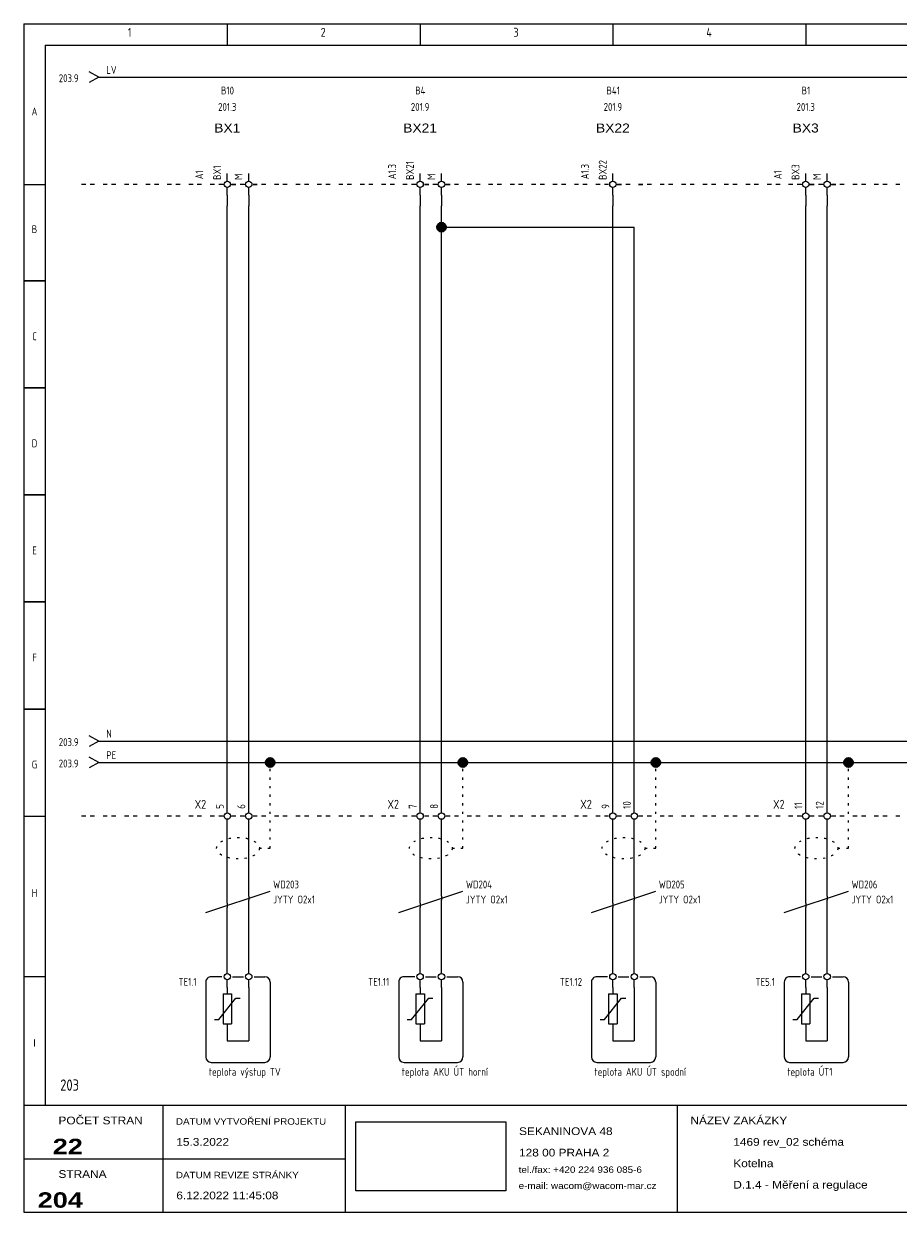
# Model space of a CAD drawing. Header units: millimetres. Extents: x 8 to 412, y 5 to 282.
# Tile 1 of 2: x 8 to 212, y 5 to 282. Entities that reach past the tile are written whole.
import ezdxf
from ezdxf.enums import TextEntityAlignment as Align

# ---------------------------------------------------------------- set-up
doc = ezdxf.new("R2010")
doc.units = ezdxf.units.MM
doc.linetypes.add('Caddy_Dot', pattern=[2, 0.5, -1.5])
doc.linetypes.add('Caddy_Solid', pattern=[0])
doc.layers.add('Caddy_1', color=7, linetype='Caddy_Solid', lineweight=25)
doc.layers.add('Caddy_4', color=7, linetype='Caddy_Dot', lineweight=18)
doc.styles.add('Caddy_Arial', font='arial.ttf', dxfattribs={"width": 1.1})
doc.styles.add('Caddy_Arial Black', font='ariblk.ttf', dxfattribs={"width": 1.1})
doc.styles.add('Caddy_Vectorfont1p', font='isocp___.ttf', dxfattribs={"width": 0.9})
picture_1 = doc.add_image_def('image1.jpg', size_in_pixel=(1084, 500))
pattern_1 = [(28.64789, (0, 0), (-0.047942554, 0.087758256), []), (118.64789, (0, 0), (-0.087758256, -0.047942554), [])]

# ---------------------------------------------------------------- blocks, each defined once
blk = doc.blocks.new('2264D27B1F9A')
at = {"layer": 'Caddy_1', "color": 7, "linetype": 'Caddy_Solid', "lineweight": 25}
for p, q in [((7.5, 282.5), (7.5, 5)), ((7.5, 282.5), (412.5, 282.5)), ((55, 282.5), (55, 277.5)), ((100, 282.5), (100, 277.5)), ((145, 282.5), (145, 277.5)), ((190, 282.5), (190, 277.5)), ((12.5, 277.5), (407.5, 277.5)), ((12.5, 277.5), (12.5, 30)), ((7.5, 245), (12.5, 245)), ((7.5, 222.5), (12.5, 222.5)), ((12.5, 222.5), (7.5, 222.5)), ((11.5, 222.5), (10.5, 222.5)), ((12.5, 197.5), (7.5, 197.5)), ((7.5, 197.5), (12.5, 197.5)), ((12.5, 172.5), (7.5, 172.5)), ((7.5, 172.5), (12.5, 172.5)), ((12.5, 147.5), (7.5, 147.5)), ((7.5, 147.5), (12.5, 147.5)), ((12.5, 122.5), (7.5, 122.5)), ((7.5, 122.5), (12.5, 122.5)), ((7.5, 97.5), (12.5, 97.5)), ((12.5, 60), (7.5, 60)), ((7.5, 30), (412.5, 30)), ((40, 5), (40, 30)), ((82.5, 30), (82.5, 5)), ((160, 30), (160, 5)), ((7.5, 17.5), (82.5, 17.5)), ((7.5, 5), (412.5, 5))]:
    blk.add_line(p, q, dxfattribs=at)
at = {"layer": 'Caddy_1', "color": 7, "lineweight": 25}
for s, height, style, width, p in [('1', 2.1, 'Caddy_Vectorfont1p', 0.9, (31.8, 279.45)), ('2', 2.1, 'Caddy_Vectorfont1p', 0.9, (76.8, 279.45)), ('3', 2.1, 'Caddy_Vectorfont1p', 0.9, (121.8, 279.45)), ('4', 2.1, 'Caddy_Vectorfont1p', 0.9, (166.8, 279.45)), ('NÁZEV ZAKÁZKY', 1.8, 'Caddy_Arial', 1.1, (163.1, 25.52)), ('POČET STRAN', 1.8, 'Caddy_Arial', 1.1, (15.6, 25.52)), ('DATUM VYTVOŘENÍ PROJEKTU', 1.5, 'Caddy_Arial', 1.1, (43, 25.44)), ('15.3.2022', 1.8, 'Caddy_Arial', 1.1, (43.1, 20.52)), ('SEKANINOVA 48', 1.8, 'Caddy_Arial', 1.1, (123.1, 23.02)), ('1469 rev_02 schéma', 1.8, 'Caddy_Arial', 1.1, (173.1, 20.52)), ('128 00 PRAHA 2', 1.8, 'Caddy_Arial', 1.1, (123.1, 18.02)), ('Kotelna', 1.8, 'Caddy_Arial', 1.1, (173.1, 15.52)), ('STRANA', 1.8, 'Caddy_Arial', 1.1, (15.6, 13.02)), ('DATUM REVIZE STRÁNKY', 1.5, 'Caddy_Arial', 1.1, (43, 12.94)), ('tel./fax: +420 224 936 085-6', 1.5, 'Caddy_Arial', 1.1, (123, 14.19)), ('e-mail: wacom@wacom-mar.cz', 1.5, 'Caddy_Arial', 1.1, (123, 10.44)), ('D.1.4 - Měření a regulace', 1.8, 'Caddy_Arial', 1.1, (173.1, 10.52)), ('6.12.2022 11:45:08', 1.8, 'Caddy_Arial', 1.1, (43.1, 8.02))]:
    blk.add_text(s, height=height, dxfattribs=dict(at, style=style, width=width)).set_placement(p)
at = {"layer": 'Caddy_1', "color": 7, "lineweight": 25, "style": 'Caddy_Vectorfont1p', "width": 0.9}
for s, p in [('A', (10, 261.11)), ('B', (10, 233.61)), ('C', (10, 208.61)), ('D', (10, 183.61)), ('E', (10, 158.61)), ('F', (10, 133.61)), ('G', (10, 108.61)), ('H', (10, 78.61)), ('I', (10, 43.61))]:
    blk.add_text(s, height=1.84, dxfattribs=at).set_placement(p, align=Align.CENTER)
at = {"layer": 'Caddy_1', "color": 1, "lineweight": 25, "true_color": 0xff0000, "style": 'Caddy_Vectorfont1p', "width": 0.9}
blk.add_text('203', height=2.625, dxfattribs=at).set_placement((16, 33.38))
at = {"layer": 'Caddy_1', "color": 7, "lineweight": 25, "style": 'Caddy_Arial Black', "width": 1.1}
for s, p in [('22', (21.3, 18.55)), ('204', (21.3, 6.05))]:
    blk.add_text(s, height=3.6, dxfattribs=at).set_placement(p, align=Align.RIGHT)
at = {"color": 18, "true_color": 0x000000}
image = blk.add_image(picture_1, insert=(85, 10), size_in_units=(35, 16.14), dxfattribs=at)
blk = doc.blocks.new('4E950AA473E9')
at = {"layer": 'Caddy_1', "color": 7, "linetype": 'Caddy_Solid', "lineweight": 25}
for p, q in [((22, 97.5), (21, 97.5)), ((24, 97.5), (23, 97.5)), ((27, 97.5), (26, 97.5)), ((29, 97.5), (28, 97.5)), ((32, 97.5), (31, 97.5)), ((34, 97.5), (33, 97.5)), ((37, 97.5), (36, 97.5)), ((39, 97.5), (38, 97.5)), ((42, 97.5), (41, 97.5)), ((44, 97.5), (43, 97.5)), ((47, 97.5), (46, 97.5)), ((49, 97.5), (48, 97.5)), ((52, 97.5), (51, 97.5)), ((54, 97.5), (53, 97.5)), ((57, 97.5), (56, 97.5)), ((59, 97.5), (58, 97.5)), ((62, 97.5), (61, 97.5)), ((64, 97.5), (63, 97.5)), ((67, 97.5), (66, 97.5)), ((69, 97.5), (68, 97.5)), ((72, 97.5), (71, 97.5)), ((74, 97.5), (73, 97.5)), ((77, 97.5), (76, 97.5)), ((79, 97.5), (78, 97.5)), ((82, 97.5), (81, 97.5)), ((84, 97.5), (83, 97.5)), ((87, 97.5), (86, 97.5)), ((89, 97.5), (88, 97.5)), ((92, 97.5), (91, 97.5)), ((94, 97.5), (93, 97.5)), ((97, 97.5), (96, 97.5)), ((99, 97.5), (98, 97.5)), ((102, 97.5), (101, 97.5)), ((104, 97.5), (103, 97.5)), ((107, 97.5), (106, 97.5)), ((109, 97.5), (108, 97.5)), ((112, 97.5), (111, 97.5)), ((114, 97.5), (113, 97.5)), ((117, 97.5), (116, 97.5)), ((119, 97.5), (118, 97.5)), ((122, 97.5), (121, 97.5)), ((124, 97.5), (123, 97.5)), ((127, 97.5), (126, 97.5)), ((129, 97.5), (128, 97.5)), ((132, 97.5), (131, 97.5)), ((134, 97.5), (133, 97.5)), ((137, 97.5), (136, 97.5)), ((139, 97.5), (138, 97.5)), ((142, 97.5), (141, 97.5)), ((144, 97.5), (143, 97.5)), ((147, 97.5), (146, 97.5)), ((149, 97.5), (148, 97.5)), ((152, 97.5), (151, 97.5)), ((154, 97.5), (153, 97.5)), ((157, 97.5), (156, 97.5)), ((159, 97.5), (158, 97.5)), ((162, 97.5), (161, 97.5)), ((164, 97.5), (163, 97.5)), ((167, 97.5), (166, 97.5)), ((169, 97.5), (168, 97.5)), ((172, 97.5), (171, 97.5)), ((174, 97.5), (173, 97.5)), ((177, 97.5), (176, 97.5)), ((179, 97.5), (178, 97.5)), ((182, 97.5), (181, 97.5)), ((184, 97.5), (183, 97.5)), ((187, 97.5), (186, 97.5)), ((189, 97.5), (188, 97.5)), ((192, 97.5), (191, 97.5)), ((194, 97.5), (193, 97.5)), ((197, 97.5), (196, 97.5)), ((199, 97.5), (198, 97.5)), ((202, 97.5), (201, 97.5)), ((204, 97.5), (203, 97.5)), ((207, 97.5), (206, 97.5)), ((209, 97.5), (208, 97.5)), ((212, 97.5), (211, 97.5))]:
    blk.add_line(p, q, dxfattribs=at)
blk = doc.blocks.new('7C9FD7AECC90')
at = {"layer": 'Caddy_1', "color": 70, "linetype": 'Caddy_Solid', "lineweight": 25, "true_color": 0x7cfc00}
for q in [(22.75, 111.25), (22.75, 108.75)]:
    blk.add_line((25, 110), q, dxfattribs=at)
at = {"layer": 'Caddy_1', "color": 70, "lineweight": 25, "true_color": 0x7cfc00, "style": 'Caddy_Vectorfont1p', "width": 0.9}
blk.add_text('203.9', height=1.838, dxfattribs=at).set_placement((20.28, 108.86), align=Align.RIGHT)
blk.add_attdef('$TAG160010', (26.76, 110.81), '', height=1.84, dxfattribs=at)
blk = doc.blocks.new('F7BF6C50B9C8')
at = {"layer": 'Caddy_1', "color": 150, "linetype": 'Caddy_Solid', "lineweight": 25, "true_color": 0x1e90ff}
for q in [(22.75, 116.25), (22.75, 113.75)]:
    blk.add_line((25, 115), q, dxfattribs=at)
at = {"layer": 'Caddy_1', "color": 150, "lineweight": 25, "true_color": 0x1e90ff, "style": 'Caddy_Vectorfont1p', "width": 0.9}
blk.add_text('203.9', height=1.838, dxfattribs=at).set_placement((20.28, 113.86), align=Align.RIGHT)
blk.add_attdef('$TAG160010', (26.76, 115.81), '', height=1.84, dxfattribs=at)
blk = doc.blocks.new('605F25F18BCF')
at = {"layer": 'Caddy_1', "color": 7, "linetype": 'Caddy_Solid', "lineweight": 25}
for p, q in [((22, 245), (21, 245)), ((24, 245), (23, 245)), ((27, 245), (26, 245)), ((29, 245), (28, 245)), ((32, 245), (31, 245)), ((34, 245), (33, 245)), ((37, 245), (36, 245)), ((39, 245), (38, 245)), ((42, 245), (41, 245)), ((44, 245), (43, 245)), ((47, 245), (46, 245)), ((49, 245), (48, 245)), ((52, 245), (51, 245)), ((54, 245), (53, 245)), ((57, 245), (56, 245)), ((59, 245), (58, 245)), ((62, 245), (61, 245)), ((64, 245), (63, 245)), ((67, 245), (66, 245)), ((69, 245), (68, 245)), ((72, 245), (71, 245)), ((74, 245), (73, 245)), ((77, 245), (76, 245)), ((79, 245), (78, 245)), ((82, 245), (81, 245)), ((84, 245), (83, 245)), ((87, 245), (86, 245)), ((89, 245), (88, 245)), ((92, 245), (91, 245)), ((94, 245), (93, 245)), ((97, 245), (96, 245)), ((99, 245), (98, 245)), ((102, 245), (101, 245)), ((104, 245), (103, 245)), ((107, 245), (106, 245)), ((109, 245), (108, 245)), ((112, 245), (111, 245)), ((114, 245), (113, 245)), ((117, 245), (116, 245)), ((119, 245), (118, 245)), ((122, 245), (121, 245)), ((124, 245), (123, 245)), ((127, 245), (126, 245)), ((129, 245), (128, 245)), ((132, 245), (131, 245)), ((134, 245), (133, 245)), ((137, 245), (136, 245)), ((139, 245), (138, 245)), ((142, 245), (141, 245)), ((144, 245), (143, 245)), ((147, 245), (146, 245)), ((149, 245), (148, 245)), ((152, 245), (151, 245)), ((154, 245), (153, 245)), ((157, 245), (156, 245)), ((159, 245), (158, 245)), ((162, 245), (161, 245)), ((164, 245), (163, 245)), ((167, 245), (166, 245)), ((169, 245), (168, 245)), ((172, 245), (171, 245)), ((174, 245), (173, 245)), ((177, 245), (176, 245)), ((179, 245), (178, 245)), ((182, 245), (181, 245)), ((184, 245), (183, 245)), ((187, 245), (186, 245)), ((189, 245), (188, 245)), ((192, 245), (191, 245)), ((194, 245), (193, 245)), ((197, 245), (196, 245)), ((199, 245), (198, 245)), ((202, 245), (201, 245)), ((204, 245), (203, 245)), ((207, 245), (206, 245)), ((209, 245), (208, 245)), ((212, 245), (211, 245))]:
    blk.add_line(p, q, dxfattribs=at)
blk = doc.blocks.new('9773B977A448')
at = {"layer": 'Caddy_1', "color": 7, "linetype": 'Caddy_Solid', "lineweight": 25}
for q in [(22.75, 271.25), (22.75, 268.75)]:
    blk.add_line((25, 270), q, dxfattribs=at)
at = {"layer": 'Caddy_1', "color": 7, "lineweight": 25, "style": 'Caddy_Vectorfont1p', "width": 0.9}
blk.add_text('203.9', height=1.838, dxfattribs=at).set_placement((20.28, 268.86), align=Align.RIGHT)
blk.add_attdef('$TAG160010', (26.76, 270.81), '', height=1.84, dxfattribs=at)
blk = doc.blocks.new('3F19BF67C017')
at = {"layer": 'Caddy_1', "color": 7, "linetype": 'Caddy_Solid', "lineweight": 25}
for p, q in [((55, 245.75), (55, 247.5)), ((60, 245.75), (60, 247.5)), ((54, 245), (53, 245)), ((55, 242.5), (55, 244.25)), ((56, 245), (57, 245)), ((59, 245), (58, 245)), ((60, 242.5), (60, 244.25)), ((61, 245), (62, 245)), ((55, 242.5), (55, 240)), ((60, 242.5), (60, 240))]:
    blk.add_line(p, q, dxfattribs=at)
for centre in [(55, 245), (60, 245)]:
    blk.add_circle(centre, 0.75, dxfattribs=at)
at = {"layer": 'Caddy_1', "color": 7, "lineweight": 25}
for s, height, style, width, p in [('B10', 1.838, 'Caddy_Vectorfont1p', 0.9, (55.05, 265.99)), ('201.3', 1.838, 'Caddy_Vectorfont1p', 0.9, (55, 262.16)), ('BX1', 2.1, 'Caddy_Arial', 1.1, (55, 257.11))]:
    blk.add_text(s, height=height, dxfattribs=dict(at, style=style, width=width)).set_placement(p, align=Align.CENTER)
at = {"layer": 'Caddy_1', "color": 7, "lineweight": 25, "style": 'Caddy_Vectorfont1p', "width": 0.9}
for tag, p in [('$TAG175000_00', (53.54, 246.05)), ('$TAG175000_01', (58.54, 246.05)), ('$TAG160010', (49.39, 246.2))]:
    blk.add_attdef(tag, p, '', height=1.84, rotation=90, dxfattribs=at)
blk = doc.blocks.new('402F256010CA')
at = {"layer": 'Caddy_1', "color": 7, "linetype": 'Caddy_Solid', "lineweight": 25}
for p, q in [((55, 62.5), (55, 65)), ((60, 62.5), (60, 65)), ((55, 60.75), (55, 62.5)), ((60, 60.75), (60, 62.5)), ((50, 58.75), (50, 41.25)), ((53.75, 60), (51.25, 60)), ((55, 57.5), (55, 59.25)), ((56.25, 60), (58.75, 60)), ((60, 57.5), (60, 59.25)), ((61.25, 60), (63.75, 60)), ((65, 58.75), (65, 41.25)), ((54, 56), (54, 49)), ((54, 56), (56, 56)), ((55, 57.5), (55, 56)), ((56, 56), (56, 49)), ((60, 57.5), (60, 45)), ((53, 50), (57, 55)), ((57, 55), (58, 55)), ((52, 50), (53, 50)), ((54, 49), (56, 49)), ((55, 49), (55, 45)), ((55, 45), (60, 45)), ((51.25, 40), (63.75, 40))]:
    blk.add_line(p, q, dxfattribs=at)
for centre in [(55, 60), (60, 60)]:
    blk.add_circle(centre, 0.75, dxfattribs=at)
for centre, start_param, end_param in [((51.25, 58.75), 1.570796, 3.141593), ((63.75, 58.75), 0, 1.570796), ((51.25, 41.25), 3.141593, 4.712389), ((63.75, 41.25), 4.712389, 6.283185)]:
    blk.add_ellipse(centre, major_axis=(1.25, 0), ratio=1, start_param=start_param, end_param=end_param, dxfattribs=at)
at = {"layer": 'Caddy_1', "color": 7, "lineweight": 25, "style": 'Caddy_Vectorfont1p', "width": 0.9}
blk.add_attdef('$TAG160010', text='', height=1.84, dxfattribs=at).set_placement((47.8, 57.86), align=Align.RIGHT)
blk.add_attdef('$TAG160030', (50.7, 36.86), '', height=1.84, dxfattribs=at)
blk = doc.blocks.new('5F8C0B28818F')
at = {"layer": 'Caddy_1', "color": 7, "linetype": 'Caddy_Solid', "lineweight": 25}
for p, q in [((55, 98.25), (55, 100)), ((55, 95), (55, 96.75))]:
    blk.add_line(p, q, dxfattribs=at)
blk.add_circle((55, 97.5), 0.75, dxfattribs=at)
at = {"layer": 'Caddy_1', "color": 7, "lineweight": 25, "style": 'Caddy_Vectorfont1p', "width": 0.9}
blk.add_text('5', height=1.84, rotation=90, dxfattribs=at).set_placement((54.19, 99.2))
blk.add_attdef('$TAG160010', text='', height=2.1, dxfattribs=at).set_placement((50.07, 99.2), align=Align.RIGHT)
blk = doc.blocks.new('B36E7532ECEC')
at = {"layer": 'Caddy_1', "color": 7, "linetype": 'Caddy_Solid', "lineweight": 25}
for p, q in [((60, 98.25), (60, 100)), ((60, 95), (60, 96.75))]:
    blk.add_line(p, q, dxfattribs=at)
blk.add_circle((60, 97.5), 0.75, dxfattribs=at)
at = {"layer": 'Caddy_1', "color": 7, "lineweight": 25, "style": 'Caddy_Vectorfont1p', "width": 0.9}
blk.add_text('6', height=1.84, rotation=90, dxfattribs=at).set_placement((59.19, 99.2))
blk = doc.blocks.new('B61DE83FCF0C')
at = {"layer": 'Caddy_1', "color": 7, "linetype": 'Caddy_Solid', "lineweight": 25}
blk.add_line((55, 77.17), (55, 76.17), dxfattribs=at)
at = {"layer": 'Caddy_1', "color": 7, "lineweight": 25, "style": 'Caddy_Vectorfont1p', "width": 0.9}
for tag, p in [('$TAG160010', (65.7, 80.61)), ('$TAG160040', (65.7, 77.11))]:
    blk.add_attdef(tag, p, '', height=1.84, dxfattribs=at)
blk = doc.blocks.new('64FCA7A168DD')
at = {"layer": 'Caddy_1', "color": 7, "linetype": 'Caddy_Solid', "lineweight": 25}
blk.add_line((60, 78.83), (60, 77.83), dxfattribs=at)
blk = doc.blocks.new('C72562B290B4')
at = {"layer": 'Caddy_4', "color": 7, "linetype": 'Caddy_Dot', "lineweight": 18}
blk.add_line((62.5, 90), (65, 90), dxfattribs=at)
blk.add_ellipse((57.5, 90), major_axis=(5, 0), ratio=0.5, dxfattribs=at)
blk = doc.blocks.new('72C9AF4C3DB5')
at = {"layer": 'Caddy_4', "color": 7, "linetype": 'Caddy_Dot', "lineweight": 18}
blk.add_line((65, 90), (65, 110), dxfattribs=at)
at = {"layer": 'Caddy_4'}
blk.add_blockref('C72562B290B4', (0, 0, 1), dxfattribs=at)
blk = doc.blocks.new('9B06E1E9740E')
at = {"layer": 'Caddy_1', "color": 7, "linetype": 'Caddy_Solid', "lineweight": 25}
for p, q in [((100, 245.75), (100, 247.5)), ((105, 245.75), (105, 247.5)), ((99, 245), (98, 245)), ((100, 242.5), (100, 244.25)), ((101, 245), (102, 245)), ((104, 245), (103, 245)), ((105, 242.5), (105, 244.25)), ((106, 245), (107, 245)), ((100, 242.5), (100, 240)), ((105, 242.5), (105, 240))]:
    blk.add_line(p, q, dxfattribs=at)
for centre in [(100, 245), (105, 245)]:
    blk.add_circle(centre, 0.75, dxfattribs=at)
at = {"layer": 'Caddy_1', "color": 7, "lineweight": 25}
for s, height, style, width, p in [('B4', 1.838, 'Caddy_Vectorfont1p', 0.9, (100.05, 265.99)), ('201.9', 1.838, 'Caddy_Vectorfont1p', 0.9, (100, 262.16)), ('BX21', 2.1, 'Caddy_Arial', 1.1, (100, 257.11))]:
    blk.add_text(s, height=height, dxfattribs=dict(at, style=style, width=width)).set_placement(p, align=Align.CENTER)
at = {"layer": 'Caddy_1', "color": 7, "lineweight": 25, "style": 'Caddy_Vectorfont1p', "width": 0.9}
for tag, p in [('$TAG175000_00', (98.54, 246.05)), ('$TAG175000_01', (103.54, 246.05)), ('$TAG160010', (94.39, 246.2))]:
    blk.add_attdef(tag, p, '', height=1.84, rotation=90, dxfattribs=at)
blk = doc.blocks.new('EC28478E7F7B')
at = {"layer": 'Caddy_1', "color": 7, "linetype": 'Caddy_Solid', "lineweight": 25}
for p, q in [((145, 245.75), (145, 247.5)), ((144, 245), (143, 245)), ((145, 242.5), (145, 244.25)), ((146, 245), (147, 245)), ((149, 245), (148, 245)), ((151, 245), (152, 245)), ((145, 242.5), (145, 240))]:
    blk.add_line(p, q, dxfattribs=at)
blk.add_circle((145, 245), 0.75, dxfattribs=at)
at = {"layer": 'Caddy_1', "color": 7, "lineweight": 25}
for s, height, style, width, p in [('B41', 1.838, 'Caddy_Vectorfont1p', 0.9, (145.05, 265.99)), ('201.9', 1.838, 'Caddy_Vectorfont1p', 0.9, (145, 262.16)), ('BX22', 2.1, 'Caddy_Arial', 1.1, (145, 257.11))]:
    blk.add_text(s, height=height, dxfattribs=dict(at, style=style, width=width)).set_placement(p, align=Align.CENTER)
at = {"layer": 'Caddy_1', "color": 7, "lineweight": 25, "style": 'Caddy_Vectorfont1p', "width": 0.9}
for tag, p in [('$TAG175000_00', (143.54, 246.05)), ('$TAG160010', (139.39, 246.2))]:
    blk.add_attdef(tag, p, '', height=1.84, rotation=90, dxfattribs=at)
blk = doc.blocks.new('C9152562FEB3')
at = {"layer": 'Caddy_1', "color": 7, "linetype": 'Caddy_Solid', "lineweight": 25}
for p, q in [((190, 245.75), (190, 247.5)), ((195, 245.75), (195, 247.5)), ((189, 245), (188, 245)), ((190, 242.5), (190, 244.25)), ((191, 245), (192, 245)), ((194, 245), (193, 245)), ((195, 242.5), (195, 244.25)), ((196, 245), (197, 245)), ((190, 242.5), (190, 240)), ((195, 242.5), (195, 240))]:
    blk.add_line(p, q, dxfattribs=at)
for centre in [(190, 245), (195, 245)]:
    blk.add_circle(centre, 0.75, dxfattribs=at)
at = {"layer": 'Caddy_1', "color": 7, "lineweight": 25}
for s, height, style, width, p in [('B1', 1.838, 'Caddy_Vectorfont1p', 0.9, (190.05, 265.99)), ('201.3', 1.838, 'Caddy_Vectorfont1p', 0.9, (190, 262.16)), ('BX3', 2.1, 'Caddy_Arial', 1.1, (190, 257.11))]:
    blk.add_text(s, height=height, dxfattribs=dict(at, style=style, width=width)).set_placement(p, align=Align.CENTER)
at = {"layer": 'Caddy_1', "color": 7, "lineweight": 25, "style": 'Caddy_Vectorfont1p', "width": 0.9}
for tag, p in [('$TAG175000_00', (188.54, 246.05)), ('$TAG175000_01', (193.54, 246.05)), ('$TAG160010', (184.39, 246.2))]:
    blk.add_attdef(tag, p, '', height=1.84, rotation=90, dxfattribs=at)
blk = doc.blocks.new('74607D582ACB')
at = {"layer": 'Caddy_1', "color": 7, "linetype": 'Caddy_Solid', "lineweight": 25}
for p, q in [((100, 62.5), (100, 65)), ((105, 62.5), (105, 65)), ((100, 60.75), (100, 62.5)), ((105, 60.75), (105, 62.5)), ((95, 58.75), (95, 41.25)), ((98.75, 60), (96.25, 60)), ((100, 57.5), (100, 59.25)), ((101.25, 60), (103.75, 60)), ((105, 57.5), (105, 59.25)), ((106.25, 60), (108.75, 60)), ((110, 58.75), (110, 41.25)), ((99, 56), (99, 49)), ((99, 56), (101, 56)), ((100, 57.5), (100, 56)), ((101, 56), (101, 49)), ((105, 57.5), (105, 45)), ((98, 50), (102, 55)), ((102, 55), (103, 55)), ((97, 50), (98, 50)), ((99, 49), (101, 49)), ((100, 49), (100, 45)), ((100, 45), (105, 45)), ((96.25, 40), (108.75, 40))]:
    blk.add_line(p, q, dxfattribs=at)
for centre in [(100, 60), (105, 60)]:
    blk.add_circle(centre, 0.75, dxfattribs=at)
for centre, start_param, end_param in [((96.25, 58.75), 1.570796, 3.141593), ((108.75, 58.75), 0, 1.570796), ((96.25, 41.25), 3.141593, 4.712389), ((108.75, 41.25), 4.712389, 6.283185)]:
    blk.add_ellipse(centre, major_axis=(1.25, 0), ratio=1, start_param=start_param, end_param=end_param, dxfattribs=at)
at = {"layer": 'Caddy_1', "color": 7, "lineweight": 25, "style": 'Caddy_Vectorfont1p', "width": 0.9}
blk.add_attdef('$TAG160010', text='', height=1.84, dxfattribs=at).set_placement((92.8, 57.86), align=Align.RIGHT)
blk.add_attdef('$TAG160030', (95.7, 36.86), '', height=1.84, dxfattribs=at)
blk = doc.blocks.new('20DE12246391')
at = {"layer": 'Caddy_1', "color": 7, "linetype": 'Caddy_Solid', "lineweight": 25}
for p, q in [((100, 98.25), (100, 100)), ((100, 95), (100, 96.75))]:
    blk.add_line(p, q, dxfattribs=at)
blk.add_circle((100, 97.5), 0.75, dxfattribs=at)
at = {"layer": 'Caddy_1', "color": 7, "lineweight": 25, "style": 'Caddy_Vectorfont1p', "width": 0.9}
blk.add_text('7', height=1.84, rotation=90, dxfattribs=at).set_placement((99.19, 99.2))
blk.add_attdef('$TAG160010', text='', height=2.1, dxfattribs=at).set_placement((95.07, 99.2), align=Align.RIGHT)
blk = doc.blocks.new('195B34722BC3')
at = {"layer": 'Caddy_1', "color": 7, "linetype": 'Caddy_Solid', "lineweight": 25}
for p, q in [((105, 98.25), (105, 100)), ((105, 95), (105, 96.75))]:
    blk.add_line(p, q, dxfattribs=at)
blk.add_circle((105, 97.5), 0.75, dxfattribs=at)
at = {"layer": 'Caddy_1', "color": 7, "lineweight": 25, "style": 'Caddy_Vectorfont1p', "width": 0.9}
blk.add_text('8', height=1.84, rotation=90, dxfattribs=at).set_placement((104.19, 99.2))
blk = doc.blocks.new('D8371E06C514')
at = {"layer": 'Caddy_1', "color": 7, "linetype": 'Caddy_Solid', "lineweight": 25}
blk.add_line((100, 77.17), (100, 76.17), dxfattribs=at)
at = {"layer": 'Caddy_1', "color": 7, "lineweight": 25, "style": 'Caddy_Vectorfont1p', "width": 0.9}
for tag, p in [('$TAG160010', (110.7, 80.61)), ('$TAG160040', (110.7, 77.11))]:
    blk.add_attdef(tag, p, '', height=1.84, dxfattribs=at)
blk = doc.blocks.new('02C773712560')
at = {"layer": 'Caddy_1', "color": 7, "linetype": 'Caddy_Solid', "lineweight": 25}
blk.add_line((105, 78.83), (105, 77.83), dxfattribs=at)
blk = doc.blocks.new('C4A33222525A')
at = {"layer": 'Caddy_4', "color": 7, "linetype": 'Caddy_Dot', "lineweight": 18}
blk.add_line((107.5, 90), (110, 90), dxfattribs=at)
blk.add_ellipse((102.5, 90), major_axis=(5, 0), ratio=0.5, dxfattribs=at)
blk = doc.blocks.new('3F4A8316DCC9')
at = {"layer": 'Caddy_4', "color": 7, "linetype": 'Caddy_Dot', "lineweight": 18}
blk.add_line((110, 90), (110, 110), dxfattribs=at)
at = {"layer": 'Caddy_4'}
blk.add_blockref('C4A33222525A', (0, 0, 1), dxfattribs=at)
blk = doc.blocks.new('1C61EF779A6F')
at = {"layer": 'Caddy_1', "color": 7, "linetype": 'Caddy_Solid', "lineweight": 25}
for p, q in [((145, 62.5), (145, 65)), ((150, 62.5), (150, 65)), ((145, 60.75), (145, 62.5)), ((150, 60.75), (150, 62.5)), ((140, 58.75), (140, 41.25)), ((143.75, 60), (141.25, 60)), ((145, 57.5), (145, 59.25)), ((146.25, 60), (148.75, 60)), ((150, 57.5), (150, 59.25)), ((151.25, 60), (153.75, 60)), ((155, 58.75), (155, 41.25)), ((144, 56), (144, 49)), ((144, 56), (146, 56)), ((145, 57.5), (145, 56)), ((146, 56), (146, 49)), ((150, 57.5), (150, 45)), ((143, 50), (147, 55)), ((147, 55), (148, 55)), ((142, 50), (143, 50)), ((144, 49), (146, 49)), ((145, 49), (145, 45)), ((145, 45), (150, 45)), ((141.25, 40), (153.75, 40))]:
    blk.add_line(p, q, dxfattribs=at)
for centre in [(145, 60), (150, 60)]:
    blk.add_circle(centre, 0.75, dxfattribs=at)
for centre, start_param, end_param in [((141.25, 58.75), 1.570796, 3.141593), ((153.75, 58.75), 0, 1.570796), ((141.25, 41.25), 3.141593, 4.712389), ((153.75, 41.25), 4.712389, 6.283185)]:
    blk.add_ellipse(centre, major_axis=(1.25, 0), ratio=1, start_param=start_param, end_param=end_param, dxfattribs=at)
at = {"layer": 'Caddy_1', "color": 7, "lineweight": 25, "style": 'Caddy_Vectorfont1p', "width": 0.9}
blk.add_attdef('$TAG160010', text='', height=1.84, dxfattribs=at).set_placement((137.8, 57.86), align=Align.RIGHT)
blk.add_attdef('$TAG160030', (140.7, 36.86), '', height=1.84, dxfattribs=at)
blk = doc.blocks.new('E41A3A3BF9ED')
at = {"layer": 'Caddy_1', "color": 7, "linetype": 'Caddy_Solid', "lineweight": 25}
for p, q in [((145, 98.25), (145, 100)), ((145, 95), (145, 96.75))]:
    blk.add_line(p, q, dxfattribs=at)
blk.add_circle((145, 97.5), 0.75, dxfattribs=at)
at = {"layer": 'Caddy_1', "color": 7, "lineweight": 25, "style": 'Caddy_Vectorfont1p', "width": 0.9}
blk.add_text('9', height=1.84, rotation=90, dxfattribs=at).set_placement((144.19, 99.2))
blk.add_attdef('$TAG160010', text='', height=2.1, dxfattribs=at).set_placement((140.07, 99.2), align=Align.RIGHT)
blk = doc.blocks.new('694C4F96E90B')
at = {"layer": 'Caddy_1', "color": 7, "linetype": 'Caddy_Solid', "lineweight": 25}
for p, q in [((150, 98.25), (150, 100)), ((150, 95), (150, 96.75))]:
    blk.add_line(p, q, dxfattribs=at)
blk.add_circle((150, 97.5), 0.75, dxfattribs=at)
at = {"layer": 'Caddy_1', "color": 7, "lineweight": 25, "style": 'Caddy_Vectorfont1p', "width": 0.9}
blk.add_text('10', height=1.838, rotation=90, dxfattribs=at).set_placement((149.19, 99.2))
blk = doc.blocks.new('37CBC9BB5508')
at = {"layer": 'Caddy_1', "color": 7, "linetype": 'Caddy_Solid', "lineweight": 25}
blk.add_line((145, 77.17), (145, 76.17), dxfattribs=at)
at = {"layer": 'Caddy_1', "color": 7, "lineweight": 25, "style": 'Caddy_Vectorfont1p', "width": 0.9}
for tag, p in [('$TAG160010', (155.7, 80.61)), ('$TAG160040', (155.7, 77.11))]:
    blk.add_attdef(tag, p, '', height=1.84, dxfattribs=at)
blk = doc.blocks.new('FD981514BC64')
at = {"layer": 'Caddy_1', "color": 7, "linetype": 'Caddy_Solid', "lineweight": 25}
blk.add_line((150, 78.83), (150, 77.83), dxfattribs=at)
blk = doc.blocks.new('27A61927CBDE')
at = {"layer": 'Caddy_4', "color": 7, "linetype": 'Caddy_Dot', "lineweight": 18}
blk.add_line((152.5, 90), (155, 90), dxfattribs=at)
blk.add_ellipse((147.5, 90), major_axis=(5, 0), ratio=0.5, dxfattribs=at)
blk = doc.blocks.new('E949B8385473')
at = {"layer": 'Caddy_4', "color": 7, "linetype": 'Caddy_Dot', "lineweight": 18}
blk.add_line((155, 90), (155, 110), dxfattribs=at)
at = {"layer": 'Caddy_4'}
blk.add_blockref('27A61927CBDE', (0, 0, 1), dxfattribs=at)
blk = doc.blocks.new('50E768F56F09')
at = {"layer": 'Caddy_1', "color": 7, "linetype": 'Caddy_Solid', "lineweight": 25}
for p, q in [((190, 62.5), (190, 65)), ((195, 62.5), (195, 65)), ((190, 60.75), (190, 62.5)), ((195, 60.75), (195, 62.5)), ((185, 58.75), (185, 41.25)), ((188.75, 60), (186.25, 60)), ((190, 57.5), (190, 59.25)), ((191.25, 60), (193.75, 60)), ((195, 57.5), (195, 59.25)), ((196.25, 60), (198.75, 60)), ((200, 58.75), (200, 41.25)), ((189, 56), (189, 49)), ((189, 56), (191, 56)), ((190, 57.5), (190, 56)), ((191, 56), (191, 49)), ((195, 57.5), (195, 45)), ((188, 50), (192, 55)), ((192, 55), (193, 55)), ((187, 50), (188, 50)), ((189, 49), (191, 49)), ((190, 49), (190, 45)), ((190, 45), (195, 45)), ((186.25, 40), (198.75, 40))]:
    blk.add_line(p, q, dxfattribs=at)
for centre in [(190, 60), (195, 60)]:
    blk.add_circle(centre, 0.75, dxfattribs=at)
for centre, start_param, end_param in [((186.25, 58.75), 1.570796, 3.141593), ((198.75, 58.75), 0, 1.570796), ((186.25, 41.25), 3.141593, 4.712389), ((198.75, 41.25), 4.712389, 6.283185)]:
    blk.add_ellipse(centre, major_axis=(1.25, 0), ratio=1, start_param=start_param, end_param=end_param, dxfattribs=at)
at = {"layer": 'Caddy_1', "color": 7, "lineweight": 25, "style": 'Caddy_Vectorfont1p', "width": 0.9}
blk.add_attdef('$TAG160010', text='', height=1.84, dxfattribs=at).set_placement((182.8, 57.86), align=Align.RIGHT)
blk.add_attdef('$TAG160030', (185.7, 36.86), '', height=1.84, dxfattribs=at)
blk = doc.blocks.new('A7987B155A61')
at = {"layer": 'Caddy_1', "color": 7, "linetype": 'Caddy_Solid', "lineweight": 25}
for p, q in [((190, 98.25), (190, 100)), ((190, 95), (190, 96.75))]:
    blk.add_line(p, q, dxfattribs=at)
blk.add_circle((190, 97.5), 0.75, dxfattribs=at)
at = {"layer": 'Caddy_1', "color": 7, "lineweight": 25, "style": 'Caddy_Vectorfont1p', "width": 0.9}
blk.add_text('11', height=1.838, rotation=90, dxfattribs=at).set_placement((189.19, 99.2))
blk.add_attdef('$TAG160010', text='', height=2.1, dxfattribs=at).set_placement((185.07, 99.2), align=Align.RIGHT)
blk = doc.blocks.new('EB9E800F5948')
at = {"layer": 'Caddy_1', "color": 7, "linetype": 'Caddy_Solid', "lineweight": 25}
for p, q in [((195, 98.25), (195, 100)), ((195, 95), (195, 96.75))]:
    blk.add_line(p, q, dxfattribs=at)
blk.add_circle((195, 97.5), 0.75, dxfattribs=at)
at = {"layer": 'Caddy_1', "color": 7, "lineweight": 25, "style": 'Caddy_Vectorfont1p', "width": 0.9}
blk.add_text('12', height=1.838, rotation=90, dxfattribs=at).set_placement((194.19, 99.2))
blk = doc.blocks.new('7B8377F2A5D6')
at = {"layer": 'Caddy_1', "color": 7, "linetype": 'Caddy_Solid', "lineweight": 25}
blk.add_line((190, 77.17), (190, 76.17), dxfattribs=at)
at = {"layer": 'Caddy_1', "color": 7, "lineweight": 25, "style": 'Caddy_Vectorfont1p', "width": 0.9}
for tag, p in [('$TAG160010', (200.7, 80.61)), ('$TAG160040', (200.7, 77.11))]:
    blk.add_attdef(tag, p, '', height=1.84, dxfattribs=at)
blk = doc.blocks.new('8C687D18326B')
at = {"layer": 'Caddy_1', "color": 7, "linetype": 'Caddy_Solid', "lineweight": 25}
blk.add_line((195, 78.83), (195, 77.83), dxfattribs=at)
blk = doc.blocks.new('E04BD4303292')
at = {"layer": 'Caddy_4', "color": 7, "linetype": 'Caddy_Dot', "lineweight": 18}
blk.add_line((197.5, 90), (200, 90), dxfattribs=at)
blk.add_ellipse((192.5, 90), major_axis=(5, 0), ratio=0.5, dxfattribs=at)
blk = doc.blocks.new('5AC15B5FB43F')
at = {"layer": 'Caddy_4', "color": 7, "linetype": 'Caddy_Dot', "lineweight": 18}
blk.add_line((200, 90), (200, 110), dxfattribs=at)
at = {"layer": 'Caddy_4'}
blk.add_blockref('E04BD4303292', (0, 0, 1), dxfattribs=at)

msp = doc.modelspace()

# ---------------------------------------------------------------- hatches: boundary and pattern name
at = {"layer": 'Caddy_1'}
h = msp.add_hatch(dxfattribs=at)
h.set_pattern_fill('_USER', scale=0.1, angle=28.6479, style=0, double=1, pattern_type=0)
h.set_pattern_definition(pattern_1)
edge = h.paths.add_edge_path(flags=0)
edge.add_arc((105, 235), 1, 0, 360)
at = {"layer": 'Caddy_1', "true_color": 0x7cfc00}
h = msp.add_hatch(dxfattribs=at)
h.set_pattern_fill('_USER', color=70, scale=0.1, angle=28.6479, style=0, double=1, pattern_type=0)
h.set_pattern_definition(pattern_1)
edge = h.paths.add_edge_path(flags=0)
edge.add_arc((65, 110), 1, 0, 360)
h = msp.add_hatch(dxfattribs=at)
h.set_pattern_fill('_USER', color=70, scale=0.1, angle=28.6479, style=0, double=1, pattern_type=0)
h.set_pattern_definition(pattern_1)
edge = h.paths.add_edge_path(flags=0)
edge.add_arc((110, 110), 1, 0, 360)
h = msp.add_hatch(dxfattribs=at)
h.set_pattern_fill('_USER', color=70, scale=0.1, angle=28.6479, style=0, double=1, pattern_type=0)
h.set_pattern_definition(pattern_1)
edge = h.paths.add_edge_path(flags=0)
edge.add_arc((155, 110), 1, 0, 360)
h = msp.add_hatch(dxfattribs=at)
h.set_pattern_fill('_USER', color=70, scale=0.1, angle=28.6479, style=0, double=1, pattern_type=0)
h.set_pattern_definition(pattern_1)
edge = h.paths.add_edge_path(flags=0)
edge.add_arc((200, 110), 1, 0, 360)

# ---------------------------------------------------------------- linework, layer by layer
at = {"layer": 'Caddy_1', "color": 7, "linetype": 'Caddy_Solid', "lineweight": 25}
for p, q in [((25, 270), (395, 270)), ((55, 100), (55, 240)), ((60, 100), (60, 240)), ((100, 100), (100, 240)), ((105, 235), (105, 240)), ((145, 100), (145, 240)), ((190, 100), (190, 240)), ((195, 100), (195, 240)), ((105, 235), (150, 235)), ((105, 100), (105, 235)), ((150, 100), (150, 235)), ((55, 77.17), (55, 95)), ((60, 78.83), (60, 95)), ((100, 77.17), (100, 95)), ((105, 78.83), (105, 95)), ((145, 77.17), (145, 95)), ((150, 78.83), (150, 95)), ((190, 77.17), (190, 95)), ((195, 78.83), (195, 95)), ((50, 75), (65, 80)), ((60, 65), (60, 77.83)), ((95, 75), (110, 80)), ((105, 65), (105, 77.83)), ((140, 75), (155, 80)), ((150, 65), (150, 77.83)), ((185, 75), (200, 80)), ((195, 65), (195, 77.83)), ((55, 65), (55, 76.17)), ((100, 65), (100, 76.17)), ((145, 65), (145, 76.17)), ((190, 65), (190, 76.17))]:
    msp.add_line(p, q, dxfattribs=at)
at = {"layer": 'Caddy_1', "color": 150, "linetype": 'Caddy_Solid', "lineweight": 25, "true_color": 0x1e90ff}
msp.add_line((25, 115), (395, 115), dxfattribs=at)
at = {"layer": 'Caddy_1', "color": 70, "linetype": 'Caddy_Solid', "lineweight": 25, "true_color": 0x7cfc00}
for p, q in [((25, 110), (65, 110)), ((65, 110), (110, 110)), ((110, 110), (155, 110)), ((155, 110), (200, 110)), ((200, 110), (245, 110))]:
    msp.add_line(p, q, dxfattribs=at)
at = {"layer": 'Caddy_1', "color": 7, "lineweight": 40}
msp.add_circle((105, 235), 1, dxfattribs=at)
at = {"layer": 'Caddy_1', "color": 70, "lineweight": 40, "true_color": 0x7cfc00}
for centre in [(65, 110), (110, 110), (155, 110), (200, 110)]:
    msp.add_circle(centre, 1, dxfattribs=at)

# ---------------------------------------------------------------- block references
at = {"layer": 'Caddy_1'}
for name in ['2264D27B1F9A', '605F25F18BCF', 'B36E7532ECEC', '195B34722BC3', '694C4F96E90B', 'EB9E800F5948', '4E950AA473E9', '64FCA7A168DD', '02C773712560', 'FD981514BC64', '8C687D18326B']:
    msp.add_blockref(name, (0, 0, 1), dxfattribs=at)
ref = msp.add_blockref('9773B977A448', (0, 0, 1), dxfattribs=at)
ref.add_attrib('$TAG160010', 'LV', (26.76, 270.81), dxfattribs={"color": 7, "lineweight": 25, "height": 1.838, "style": 'Caddy_Vectorfont1p', "width": 0.9})
ref = msp.add_blockref('3F19BF67C017', (0, 0, 1), dxfattribs=at)
ref.add_attrib('$TAG160010', 'A1', (49.39, 246.2), dxfattribs={"color": 7, "lineweight": 25, "height": 1.838, "rotation": 90, "style": 'Caddy_Vectorfont1p', "width": 0.9})
ref.add_attrib('$TAG175000_00', 'BX1', (53.54, 246.05), dxfattribs={"color": 7, "lineweight": 25, "height": 1.838, "rotation": 90, "style": 'Caddy_Vectorfont1p', "width": 0.9})
ref.add_attrib('$TAG175000_01', 'M', (58.54, 246.05), dxfattribs={"color": 7, "lineweight": 25, "height": 1.84, "rotation": 90, "style": 'Caddy_Vectorfont1p', "width": 0.9})
ref = msp.add_blockref('9B06E1E9740E', (0, 0, 1), dxfattribs=at)
ref.add_attrib('$TAG160010', 'A1.3', (94.39, 246.2), dxfattribs={"color": 7, "lineweight": 25, "height": 1.838, "rotation": 90, "style": 'Caddy_Vectorfont1p', "width": 0.9})
ref.add_attrib('$TAG175000_00', 'BX21', (98.54, 246.05), dxfattribs={"color": 7, "lineweight": 25, "height": 1.838, "rotation": 90, "style": 'Caddy_Vectorfont1p', "width": 0.9})
ref.add_attrib('$TAG175000_01', 'M', (103.54, 246.05), dxfattribs={"color": 7, "lineweight": 25, "height": 1.84, "rotation": 90, "style": 'Caddy_Vectorfont1p', "width": 0.9})
ref = msp.add_blockref('EC28478E7F7B', (0, 0, 1), dxfattribs=at)
ref.add_attrib('$TAG160010', 'A1.3', (139.39, 246.2), dxfattribs={"color": 7, "lineweight": 25, "height": 1.838, "rotation": 90, "style": 'Caddy_Vectorfont1p', "width": 0.9})
ref.add_attrib('$TAG175000_00', 'BX22', (143.54, 246.05), dxfattribs={"color": 7, "lineweight": 25, "height": 1.838, "rotation": 90, "style": 'Caddy_Vectorfont1p', "width": 0.9})
ref = msp.add_blockref('C9152562FEB3', (0, 0, 1), dxfattribs=at)
ref.add_attrib('$TAG160010', 'A1', (184.39, 246.2), dxfattribs={"color": 7, "lineweight": 25, "height": 1.838, "rotation": 90, "style": 'Caddy_Vectorfont1p', "width": 0.9})
ref.add_attrib('$TAG175000_00', 'BX3', (188.54, 246.05), dxfattribs={"color": 7, "lineweight": 25, "height": 1.838, "rotation": 90, "style": 'Caddy_Vectorfont1p', "width": 0.9})
ref.add_attrib('$TAG175000_01', 'M', (193.54, 246.05), dxfattribs={"color": 7, "lineweight": 25, "height": 1.84, "rotation": 90, "style": 'Caddy_Vectorfont1p', "width": 0.9})
ref = msp.add_blockref('F7BF6C50B9C8', (0, 0, 1), dxfattribs=at)
ref.add_attrib('$TAG160010', 'N', (26.76, 115.81), dxfattribs={"color": 150, "lineweight": 25, "true_color": 0x1e90ff, "height": 1.84, "style": 'Caddy_Vectorfont1p', "width": 0.9})
ref = msp.add_blockref('7C9FD7AECC90', (0, 0, 1), dxfattribs=at)
ref.add_attrib('$TAG160010', 'PE', (26.76, 110.81), dxfattribs={"color": 70, "lineweight": 25, "true_color": 0x7cfc00, "height": 1.838, "style": 'Caddy_Vectorfont1p', "width": 0.9})
ref = msp.add_blockref('5F8C0B28818F', (0, 0, 1), dxfattribs=at)
ref.add_attrib('$TAG160010', 'X2', dxfattribs={"color": 7, "lineweight": 25, "height": 2.1, "style": 'Caddy_Vectorfont1p', "width": 0.9}).set_placement((50.07, 99.2), align=Align.RIGHT)
ref = msp.add_blockref('20DE12246391', (0, 0, 1), dxfattribs=at)
ref.add_attrib('$TAG160010', 'X2', dxfattribs={"color": 7, "lineweight": 25, "height": 2.1, "style": 'Caddy_Vectorfont1p', "width": 0.9}).set_placement((95.07, 99.2), align=Align.RIGHT)
ref = msp.add_blockref('E41A3A3BF9ED', (0, 0, 1), dxfattribs=at)
ref.add_attrib('$TAG160010', 'X2', dxfattribs={"color": 7, "lineweight": 25, "height": 2.1, "style": 'Caddy_Vectorfont1p', "width": 0.9}).set_placement((140.07, 99.2), align=Align.RIGHT)
ref = msp.add_blockref('A7987B155A61', (0, 0, 1), dxfattribs=at)
ref.add_attrib('$TAG160010', 'X2', dxfattribs={"color": 7, "lineweight": 25, "height": 2.1, "style": 'Caddy_Vectorfont1p', "width": 0.9}).set_placement((185.07, 99.2), align=Align.RIGHT)
ref = msp.add_blockref('B61DE83FCF0C', (0, 0, 1), dxfattribs=at)
ref.add_attrib('$TAG160010', 'WD203', (65.7, 80.61), dxfattribs={"color": 7, "lineweight": 25, "height": 1.838, "style": 'Caddy_Vectorfont1p', "width": 0.9})
ref.add_attrib('$TAG160040', 'JYTY O2x1', (65.7, 77.11), dxfattribs={"color": 7, "lineweight": 25, "height": 1.838, "style": 'Caddy_Vectorfont1p', "width": 0.9})
ref = msp.add_blockref('D8371E06C514', (0, 0, 1), dxfattribs=at)
ref.add_attrib('$TAG160010', 'WD204', (110.7, 80.61), dxfattribs={"color": 7, "lineweight": 25, "height": 1.838, "style": 'Caddy_Vectorfont1p', "width": 0.9})
ref.add_attrib('$TAG160040', 'JYTY O2x1', (110.7, 77.11), dxfattribs={"color": 7, "lineweight": 25, "height": 1.838, "style": 'Caddy_Vectorfont1p', "width": 0.9})
ref = msp.add_blockref('37CBC9BB5508', (0, 0, 1), dxfattribs=at)
ref.add_attrib('$TAG160010', 'WD205', (155.7, 80.61), dxfattribs={"color": 7, "lineweight": 25, "height": 1.838, "style": 'Caddy_Vectorfont1p', "width": 0.9})
ref.add_attrib('$TAG160040', 'JYTY O2x1', (155.7, 77.11), dxfattribs={"color": 7, "lineweight": 25, "height": 1.838, "style": 'Caddy_Vectorfont1p', "width": 0.9})
ref = msp.add_blockref('7B8377F2A5D6', (0, 0, 1), dxfattribs=at)
ref.add_attrib('$TAG160010', 'WD206', (200.7, 80.61), dxfattribs={"color": 7, "lineweight": 25, "height": 1.838, "style": 'Caddy_Vectorfont1p', "width": 0.9})
ref.add_attrib('$TAG160040', 'JYTY O2x1', (200.7, 77.11), dxfattribs={"color": 7, "lineweight": 25, "height": 1.838, "style": 'Caddy_Vectorfont1p', "width": 0.9})
ref = msp.add_blockref('402F256010CA', (0, 0, 1), dxfattribs=at)
ref.add_attrib('$TAG160010', 'TE1.1', dxfattribs={"color": 7, "lineweight": 25, "height": 1.838, "style": 'Caddy_Vectorfont1p', "width": 0.9}).set_placement((47.8, 57.86), align=Align.RIGHT)
ref.add_attrib('$TAG160030', 'teplota výstup TV', (50.7, 36.86), dxfattribs={"color": 7, "lineweight": 25, "height": 1.8375, "style": 'Caddy_Vectorfont1p', "width": 0.9})
ref = msp.add_blockref('74607D582ACB', (0, 0, 1), dxfattribs=at)
ref.add_attrib('$TAG160010', 'TE1.11', dxfattribs={"color": 7, "lineweight": 25, "height": 1.838, "style": 'Caddy_Vectorfont1p', "width": 0.9}).set_placement((92.8, 57.86), align=Align.RIGHT)
ref.add_attrib('$TAG160030', 'teplota AKU ÚT horní', (95.7, 36.86), dxfattribs={"color": 7, "lineweight": 25, "height": 1.8375, "style": 'Caddy_Vectorfont1p', "width": 0.9})
ref = msp.add_blockref('1C61EF779A6F', (0, 0, 1), dxfattribs=at)
ref.add_attrib('$TAG160010', 'TE1.12', dxfattribs={"color": 7, "lineweight": 25, "height": 1.838, "style": 'Caddy_Vectorfont1p', "width": 0.9}).set_placement((137.8, 57.86), align=Align.RIGHT)
ref.add_attrib('$TAG160030', 'teplota AKU ÚT spodní', (140.7, 36.86), dxfattribs={"color": 7, "lineweight": 25, "height": 1.8375, "style": 'Caddy_Vectorfont1p', "width": 0.9})
ref = msp.add_blockref('50E768F56F09', (0, 0, 1), dxfattribs=at)
ref.add_attrib('$TAG160010', 'TE5.1', dxfattribs={"color": 7, "lineweight": 25, "height": 1.838, "style": 'Caddy_Vectorfont1p', "width": 0.9}).set_placement((182.8, 57.86), align=Align.RIGHT)
ref.add_attrib('$TAG160030', 'teplota ÚT1', (185.7, 36.86), dxfattribs={"color": 7, "lineweight": 25, "height": 1.8375, "style": 'Caddy_Vectorfont1p', "width": 0.9})
at = {"layer": 'Caddy_4'}
for name in ['72C9AF4C3DB5', '3F4A8316DCC9', 'E949B8385473', '5AC15B5FB43F']:
    msp.add_blockref(name, (0, 0, 1), dxfattribs=at)

doc.saveas('drawing.dxf')
